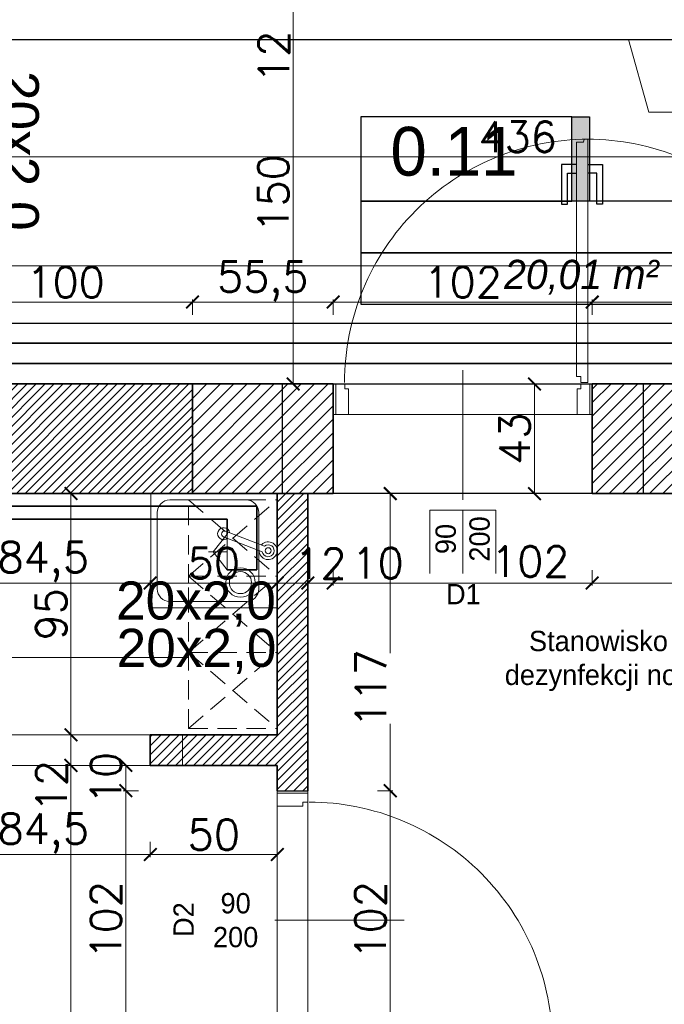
# Model space of a CAD drawing. Header units: millimetres. Extents: x -740 to 33545, y -26688 to 22494.
# Tile 140 of 256: x 10668 to 10922, y 10158 to 10546. Entities that reach past the tile are written whole.
import ezdxf
from ezdxf.lldxf.tags import DXFTag

# ---------------------------------------------------------------- set-up
doc = ezdxf.new("R2010")
doc.units = ezdxf.units.MM
doc.header["$MEASUREMENT"] = 0
doc.linetypes.add('DASHED', pattern=[19.05, 12.7, -6.35])
doc.layers.get('Defpoints').update_dxf_attribs({"color": 252})
for name, color, linetype, lineweight in [('_IS_EKO_Cyrkulacja', 6, 'Continuous', 30), ('_IS_EKO_opis', 7, 'Continuous', 18), ('_IS_EKO_W_Ciepła', 1, 'Continuous', 35), ('_IS_EKO_W_hydrantowa', 96, 'Continuous', 30), ('_IS_EKO_W_Urzadzenia', 7, 'Continuous', 15), ('_IS_EKO_woda_zimna', 5, 'Continuous', 35), ('A_istniejące ściany', 252, 'Continuous', 35), ('A_l.przerywana', 252, 'ICAD_ISO03W100', 9), ('A_opisy', 252, 'Continuous', 15), ('A_projektowane sciany', 252, 'Continuous', 35), ('A_wyposażenie', 252, 'Continuous', 9), ('l. przekrojowa', 252, 'Continuous', 30), ('l.wypełnien', 252, 'Continuous', 5), ('mebelki', 252, 'Continuous', 9), ('Nowe_820-G Rysunki Obrazki_Nr_pióra__23', 252, 'Continuous', 15), ('wymiarowanie', 252, 'Continuous', 9)]:
    doc.layers.add(name, color=color, linetype=linetype, lineweight=lineweight)
doc.layers.add('stolarka', color=252, linetype='Continuous')
doc.layers.add('tabelki opis', color=252, linetype='Continuous')
doc.styles.add('Arial', font='arial.ttf')
doc.styles.add('ROMANS', font='romans')
doc.styles.add('styl2', font='simplex.shx')
tags = doc.linetypes.add('ICAD_ISO03W100', pattern=[30, 12, -18]).pattern_tags.tags
tags[6:7] = [DXFTag(74, 4), DXFTag(75, 0), DXFTag(340, '0'), DXFTag(46, 1.0), DXFTag(50, 0.0), DXFTag(44, 0.0), DXFTag(45, 0.0)]
tags[4:5] = [DXFTag(74, 4), DXFTag(75, 0), DXFTag(340, '0'), DXFTag(46, 1.0), DXFTag(50, 0.0), DXFTag(44, 0.0), DXFTag(45, 0.0)]
doc.dimstyles.new('Skala 1-50', dxfattribs={"dimtxt": 12, "dimasz": 5, "dimexe": 1, "dimexo": 1, "dimgap": 1.5, "dimtad": 1, "dimdec": 1, "dimrnd": 0.5, "dimtxsty": 'styl2', "dimblk": 'ARCHTICK', "dimcen": 5, "dimadec": 0, "dimazin": 0, "dimtfac": 1, "dimtdec": 1, "dimtmove": 1, "dimatfit": 3, "dimldrblk": 'ARCHTICK', "dimfxl": 0, "dimlwd": -1, "dimlwe": -1, "dimarcsym": 0})

# ---------------------------------------------------------------- blocks, each defined once
blk = doc.blocks.new('_ArchTick')
at = {"color": 0, "linetype": 'ByBlock', "const_width": 0.15}
blk.add_lwpolyline([(-0.5, -0.5), (0.5, 0.5)], dxfattribs=at)
blk = doc.blocks.new('*D1206')
at = {"layer": 'Defpoints', "color": 0}
for p in [(10905.17, 10402.52), (10870.91, 10359.34), (10892.66, 10359.34)]:
    blk.add_point(p, dxfattribs=at)
at = {"layer": 'wymiarowanie', "color": 0}
for p, q in [((10875.91, 10402.52), (10869.91, 10402.52)), ((10870.91, 10402.52), (10870.91, 10359.34)), ((10875.91, 10359.34), (10869.91, 10359.34))]:
    blk.add_line(p, q, dxfattribs=at)
at = {"layer": 'wymiarowanie', "color": 0, "xscale": 5, "yscale": 5, "zscale": 5}
for p, rotation in [((10870.91, 10402.52), 90), ((10870.91, 10359.34), 270)]:
    blk.add_blockref('_ArchTick', p, dxfattribs=dict(at, rotation=rotation))
at = {"layer": 'wymiarowanie', "color": 0, "insert": (10863.11, 10380.93), "char_height": 12, "attachment_point": 5, "rotation": 90, "style": 'styl2'}
blk.add_mtext('43', dxfattribs=at)
blk = doc.blocks.new('*D1414')
at = {"layer": 'Defpoints', "color": 0}
for p in [(10635.35, 10252.84), (10719.66, 10252.34), (10719.66, 10217.24)]:
    blk.add_point(p, dxfattribs=at)
at = {"layer": 'wymiarowanie', "color": 0}
for p, q in [((10635.35, 10222.24), (10635.35, 10216.24)), ((10719.66, 10222.24), (10719.66, 10216.24)), ((10635.35, 10217.24), (10719.66, 10217.24))]:
    blk.add_line(p, q, dxfattribs=at)
at = {"layer": 'wymiarowanie', "color": 0, "xscale": 5, "yscale": 5, "zscale": 5, "rotation": 180}
blk.add_blockref('_ArchTick', (10635.35, 10217.24), dxfattribs=at)
at = {"layer": 'wymiarowanie', "color": 0, "xscale": 5, "yscale": 5, "zscale": 5}
blk.add_blockref('_ArchTick', (10719.66, 10217.24), dxfattribs=at)
at = {"layer": 'wymiarowanie', "color": 0, "insert": (10677.51, 10225.59), "char_height": 12, "attachment_point": 5, "style": 'styl2'}
blk.add_mtext('84,5', dxfattribs=at)
blk = doc.blocks.new('*D1415')
at = {"layer": 'Defpoints', "color": 0}
for p in [(10719.66, 10252.34), (10769.66, 10247.34), (10769.66, 10217.24)]:
    blk.add_point(p, dxfattribs=at)
at = {"layer": 'wymiarowanie', "color": 0}
for p, q in [((10719.66, 10222.24), (10719.66, 10216.24)), ((10769.66, 10222.24), (10769.66, 10216.24)), ((10719.66, 10217.24), (10769.66, 10217.24))]:
    blk.add_line(p, q, dxfattribs=at)
at = {"layer": 'wymiarowanie', "color": 0, "xscale": 5, "yscale": 5, "zscale": 5, "rotation": 180}
blk.add_blockref('_ArchTick', (10719.66, 10217.24), dxfattribs=at)
at = {"layer": 'wymiarowanie', "color": 0, "xscale": 5, "yscale": 5, "zscale": 5}
blk.add_blockref('_ArchTick', (10769.66, 10217.24), dxfattribs=at)
at = {"layer": 'wymiarowanie', "color": 0, "insert": (10744.66, 10225.04), "char_height": 12, "attachment_point": 5, "style": 'styl2'}
blk.add_mtext('50', dxfattribs=at)
blk = doc.blocks.new('*D1532')
at = {"layer": 'Defpoints', "color": 0}
for p in [(10775.93, 10552.52), (10791.66, 10552.52), (10791.66, 10402.52)]:
    blk.add_point(p, dxfattribs=at)
at = {"layer": 'wymiarowanie', "color": 0}
for p, q in [((10780.93, 10552.52), (10774.93, 10552.52)), ((10775.93, 10402.52), (10775.93, 10552.52)), ((10780.93, 10402.52), (10774.93, 10402.52))]:
    blk.add_line(p, q, dxfattribs=at)
at = {"layer": 'wymiarowanie', "color": 0, "xscale": 5, "yscale": 5, "zscale": 5}
for p, rotation in [((10775.93, 10552.52), 90), ((10775.93, 10402.52), 270)]:
    blk.add_blockref('_ArchTick', p, dxfattribs=dict(at, rotation=rotation))
at = {"layer": 'wymiarowanie', "color": 0, "insert": (10768.13, 10477.52), "char_height": 12, "attachment_point": 5, "rotation": 90, "style": 'styl2'}
blk.add_mtext('150', dxfattribs=at)
blk = doc.blocks.new('*D1533')
at = {"layer": 'Defpoints', "color": 0}
for p in [(10775.93, 10564.52), (10785.47, 10564.52), (10791.66, 10552.52)]:
    blk.add_point(p, dxfattribs=at)
at = {"layer": 'wymiarowanie', "color": 0}
for p, q in [((10780.93, 10564.52), (10774.93, 10564.52)), ((10775.93, 10552.52), (10775.93, 10564.52)), ((10780.93, 10552.52), (10774.93, 10552.52)), ((10775.93, 10552.52), (10775.93, 10522.06))]:
    blk.add_line(p, q, dxfattribs=at)
at = {"layer": 'wymiarowanie', "color": 0, "xscale": 5, "yscale": 5, "zscale": 5}
for p, rotation in [((10775.93, 10564.52), 90), ((10775.93, 10552.52), 270)]:
    blk.add_blockref('_ArchTick', p, dxfattribs=dict(at, rotation=rotation))
at = {"layer": 'wymiarowanie', "color": 0, "insert": (10768.28, 10531.32), "char_height": 12, "attachment_point": 5, "rotation": 90, "style": 'styl2'}
blk.add_mtext('12', dxfattribs=at)
blk = doc.blocks.new('*D2203')
at = {"layer": 'Defpoints', "color": 0}
for p in [(11082.39, 10472.82), (9748.23, 10470.55), (11082.39, 10449.07)]:
    blk.add_point(p, dxfattribs=at)
at = {"layer": 'wymiarowanie', "color": 0}
for p, q in [((9748.23, 10454.07), (9748.23, 10448.07)), ((11082.39, 10454.07), (11082.39, 10448.07)), ((9748.23, 10449.07), (10346.75, 10449.07)), ((11082.39, 10449.07), (10383.94, 10449.07))]:
    blk.add_line(p, q, dxfattribs=at)
at = {"layer": 'wymiarowanie', "color": 0, "xscale": 5, "yscale": 5, "zscale": 5, "rotation": 180}
blk.add_blockref('_ArchTick', (9748.23, 10449.07), dxfattribs=at)
at = {"layer": 'wymiarowanie', "color": 0, "xscale": 5, "yscale": 5, "zscale": 5}
blk.add_blockref('_ArchTick', (11082.39, 10449.07), dxfattribs=at)
at = {"layer": 'wymiarowanie', "color": 0, "insert": (10365.34, 10456.46), "char_height": 12, "attachment_point": 5, "style": 'styl2'}
blk.add_mtext('1334', dxfattribs=at)
blk = doc.blocks.new('*D2212')
at = {"layer": 'Defpoints', "color": 0}
for p in [(10698.59, 10359.34), (10688.43, 10264.34), (10698.59, 10264.34)]:
    blk.add_point(p, dxfattribs=at)
at = {"layer": 'wymiarowanie', "color": 0}
for p, q in [((10693.43, 10359.34), (10687.43, 10359.34)), ((10688.43, 10359.34), (10688.43, 10264.34)), ((10693.43, 10264.34), (10687.43, 10264.34))]:
    blk.add_line(p, q, dxfattribs=at)
at = {"layer": 'wymiarowanie', "color": 0, "xscale": 5, "yscale": 5, "zscale": 5}
for p, rotation in [((10688.43, 10359.34), 90), ((10688.43, 10264.34), 270)]:
    blk.add_blockref('_ArchTick', p, dxfattribs=dict(at, rotation=rotation))
at = {"layer": 'wymiarowanie', "color": 0, "insert": (10680.63, 10311.84), "char_height": 12, "attachment_point": 5, "rotation": 90, "style": 'styl2'}
blk.add_mtext('95', dxfattribs=at)
blk = doc.blocks.new('*D2213')
at = {"layer": 'Defpoints', "color": 0}
for p in [(10700.46, 10264.34), (10688.43, 10252.34), (10693.63, 10252.34)]:
    blk.add_point(p, dxfattribs=at)
at = {"layer": 'wymiarowanie', "color": 0}
for p, q in [((10693.43, 10264.34), (10687.43, 10264.34)), ((10688.43, 10264.34), (10688.43, 10252.34)), ((10692.63, 10252.34), (10687.43, 10252.34))]:
    blk.add_line(p, q, dxfattribs=at)
at = {"layer": 'wymiarowanie', "color": 0, "xscale": 5, "yscale": 5, "zscale": 5}
for p, rotation in [((10688.43, 10264.34), 90), ((10688.43, 10252.34), 270)]:
    blk.add_blockref('_ArchTick', p, dxfattribs=dict(at, rotation=rotation))
at = {"layer": 'wymiarowanie', "color": 0, "insert": (10680.78, 10244.13), "char_height": 12, "attachment_point": 5, "rotation": 90, "style": 'styl2'}
blk.add_mtext('12', dxfattribs=at)
blk = doc.blocks.new('*D2214')
at = {"layer": 'Defpoints', "color": 0}
for p in [(10693.63, 10252.34), (10688.43, 9919.76), (10711.03, 9919.76)]:
    blk.add_point(p, dxfattribs=at)
at = {"layer": 'wymiarowanie', "color": 0}
for p, q in [((10692.63, 10252.34), (10687.43, 10252.34)), ((10688.43, 10252.34), (10688.43, 10049.67)), ((10688.43, 9919.76), (10688.43, 10006.38)), ((10693.43, 9919.76), (10687.43, 9919.76))]:
    blk.add_line(p, q, dxfattribs=at)
at = {"layer": 'wymiarowanie', "color": 0, "xscale": 5, "yscale": 5, "zscale": 5}
for p, rotation in [((10688.43, 10252.34), 90), ((10688.43, 9919.76), 270)]:
    blk.add_blockref('_ArchTick', p, dxfattribs=dict(at, rotation=rotation))
at = {"layer": 'wymiarowanie', "color": 0, "insert": (10680.08, 10028.03), "char_height": 12, "attachment_point": 5, "rotation": 90, "style": 'styl2'}
blk.add_mtext('332,5', dxfattribs=at)
blk = doc.blocks.new('*D2590')
at = {"layer": 'Defpoints', "color": 0}
for p in [(10646.19, 10535.46), (11082.39, 10529.52), (11082.39, 10492)]:
    blk.add_point(p, dxfattribs=at)
at = {"layer": 'wymiarowanie', "color": 0}
for p, q in [((10646.19, 10497), (10646.19, 10491)), ((11082.39, 10497), (11082.39, 10491)), ((10646.19, 10492), (11082.39, 10492))]:
    blk.add_line(p, q, dxfattribs=at)
at = {"layer": 'wymiarowanie', "color": 0, "xscale": 5, "yscale": 5, "zscale": 5, "rotation": 180}
blk.add_blockref('_ArchTick', (10646.19, 10492), dxfattribs=at)
at = {"layer": 'wymiarowanie', "color": 0, "xscale": 5, "yscale": 5, "zscale": 5}
blk.add_blockref('_ArchTick', (11082.39, 10492), dxfattribs=at)
at = {"layer": 'wymiarowanie', "color": 0, "insert": (10864.29, 10499.8), "char_height": 12, "attachment_point": 5, "style": 'styl2'}
blk.add_mtext('436', dxfattribs=at)
blk = doc.blocks.new('*D2615')
at = {"layer": 'Defpoints', "color": 0}
for p in [(10736.26, 10434.77), (10636.35, 10402.52), (10736.26, 10402.52)]:
    blk.add_point(p, dxfattribs=at)
at = {"layer": 'wymiarowanie', "color": 0}
for p, q in [((10636.35, 10429.77), (10636.35, 10435.77)), ((10636.35, 10434.77), (10736.26, 10434.77)), ((10736.26, 10429.77), (10736.26, 10435.77))]:
    blk.add_line(p, q, dxfattribs=at)
at = {"layer": 'wymiarowanie', "color": 0, "xscale": 5, "yscale": 5, "zscale": 5, "rotation": 180}
blk.add_blockref('_ArchTick', (10636.35, 10434.77), dxfattribs=at)
at = {"layer": 'wymiarowanie', "color": 0, "xscale": 5, "yscale": 5, "zscale": 5}
blk.add_blockref('_ArchTick', (10736.26, 10434.77), dxfattribs=at)
at = {"layer": 'wymiarowanie', "color": 0, "insert": (10686.31, 10442.57), "char_height": 12, "attachment_point": 5, "style": 'styl2'}
blk.add_mtext('100', dxfattribs=at)
blk = doc.blocks.new('*D2616')
at = {"layer": 'Defpoints', "color": 0}
for p in [(10791.66, 10434.77), (10736.26, 10402.52), (10791.66, 10402.52)]:
    blk.add_point(p, dxfattribs=at)
at = {"layer": 'wymiarowanie', "color": 0}
for p, q in [((10736.26, 10429.77), (10736.26, 10435.77)), ((10736.26, 10434.77), (10791.66, 10434.77)), ((10791.66, 10429.77), (10791.66, 10435.77))]:
    blk.add_line(p, q, dxfattribs=at)
at = {"layer": 'wymiarowanie', "color": 0, "xscale": 5, "yscale": 5, "zscale": 5, "rotation": 180}
blk.add_blockref('_ArchTick', (10736.26, 10434.77), dxfattribs=at)
at = {"layer": 'wymiarowanie', "color": 0, "xscale": 5, "yscale": 5, "zscale": 5}
blk.add_blockref('_ArchTick', (10791.66, 10434.77), dxfattribs=at)
at = {"layer": 'wymiarowanie', "color": 0, "insert": (10763.96, 10442.96), "char_height": 12, "attachment_point": 5, "style": 'styl2'}
blk.add_mtext('55,5', dxfattribs=at)
blk = doc.blocks.new('*D2617')
at = {"layer": 'Defpoints', "color": 0}
for p in [(10893.66, 10434.77), (10791.66, 10402.52), (10893.66, 10402.52)]:
    blk.add_point(p, dxfattribs=at)
at = {"layer": 'wymiarowanie', "color": 0}
for p, q in [((10791.66, 10429.77), (10791.66, 10435.77)), ((10791.66, 10434.77), (10893.66, 10434.77)), ((10893.66, 10429.77), (10893.66, 10435.77))]:
    blk.add_line(p, q, dxfattribs=at)
at = {"layer": 'wymiarowanie', "color": 0, "xscale": 5, "yscale": 5, "zscale": 5, "rotation": 180}
blk.add_blockref('_ArchTick', (10791.66, 10434.77), dxfattribs=at)
at = {"layer": 'wymiarowanie', "color": 0, "xscale": 5, "yscale": 5, "zscale": 5}
blk.add_blockref('_ArchTick', (10893.66, 10434.77), dxfattribs=at)
at = {"layer": 'wymiarowanie', "color": 0, "insert": (10842.66, 10442.57), "char_height": 12, "attachment_point": 5, "style": 'styl2'}
blk.add_mtext('102', dxfattribs=at)
blk = doc.blocks.new('*D2618')
at = {"layer": 'Defpoints', "color": 0}
for p in [(11082.39, 10434.77), (11082.39, 10425.57), (10893.66, 10402.52)]:
    blk.add_point(p, dxfattribs=at)
at = {"layer": 'wymiarowanie', "color": 0}
for p, q in [((10893.66, 10429.77), (10893.66, 10435.77)), ((10893.66, 10434.77), (11082.39, 10434.77)), ((11082.39, 10429.77), (11082.39, 10435.77))]:
    blk.add_line(p, q, dxfattribs=at)
at = {"layer": 'wymiarowanie', "color": 0, "xscale": 5, "yscale": 5, "zscale": 5, "rotation": 180}
blk.add_blockref('_ArchTick', (10893.66, 10434.77), dxfattribs=at)
at = {"layer": 'wymiarowanie', "color": 0, "xscale": 5, "yscale": 5, "zscale": 5}
blk.add_blockref('_ArchTick', (11082.39, 10434.77), dxfattribs=at)
at = {"layer": 'wymiarowanie', "color": 0, "insert": (10988.02, 10443.11), "char_height": 12, "attachment_point": 5, "style": 'styl2'}
blk.add_mtext('188,5', dxfattribs=at)
blk = doc.blocks.new('*D2635')
at = {"layer": 'Defpoints', "color": 0}
for p in [(10635.35, 10355.84), (10719.66, 10324.14), (10719.66, 10264.34)]:
    blk.add_point(p, dxfattribs=at)
at = {"layer": 'wymiarowanie', "color": 0}
for p, q in [((10635.35, 10329.14), (10635.35, 10323.14)), ((10635.35, 10324.14), (10719.66, 10324.14)), ((10719.66, 10319.14), (10719.66, 10325.14))]:
    blk.add_line(p, q, dxfattribs=at)
at = {"layer": 'wymiarowanie', "color": 0, "xscale": 5, "yscale": 5, "zscale": 5, "rotation": 180}
blk.add_blockref('_ArchTick', (10635.35, 10324.14), dxfattribs=at)
at = {"layer": 'wymiarowanie', "color": 0, "xscale": 5, "yscale": 5, "zscale": 5}
blk.add_blockref('_ArchTick', (10719.66, 10324.14), dxfattribs=at)
at = {"layer": 'wymiarowanie', "color": 0, "insert": (10677.51, 10332.49), "char_height": 12, "attachment_point": 5, "style": 'styl2'}
blk.add_mtext('84,5', dxfattribs=at)
blk = doc.blocks.new('*D2636')
at = {"layer": 'Defpoints', "color": 0}
for p in [(10769.66, 10324.14), (10719.66, 10264.34), (10769.66, 10264.34)]:
    blk.add_point(p, dxfattribs=at)
at = {"layer": 'wymiarowanie', "color": 0}
for p, q in [((10719.66, 10319.14), (10719.66, 10325.14)), ((10719.66, 10324.14), (10769.66, 10324.14)), ((10769.66, 10319.14), (10769.66, 10325.14))]:
    blk.add_line(p, q, dxfattribs=at)
at = {"layer": 'wymiarowanie', "color": 0, "xscale": 5, "yscale": 5, "zscale": 5, "rotation": 180}
blk.add_blockref('_ArchTick', (10719.66, 10324.14), dxfattribs=at)
at = {"layer": 'wymiarowanie', "color": 0, "xscale": 5, "yscale": 5, "zscale": 5}
blk.add_blockref('_ArchTick', (10769.66, 10324.14), dxfattribs=at)
at = {"layer": 'wymiarowanie', "color": 0, "insert": (10744.66, 10331.94), "char_height": 12, "attachment_point": 5, "style": 'styl2'}
blk.add_mtext('50', dxfattribs=at)
blk = doc.blocks.new('*D2637')
at = {"layer": 'Defpoints', "color": 0}
for p in [(10781.66, 10324.14), (10781.66, 10292.42), (10769.66, 10264.34)]:
    blk.add_point(p, dxfattribs=at)
at = {"layer": 'wymiarowanie', "color": 0}
for p, q in [((10769.66, 10319.14), (10769.66, 10325.14)), ((10769.66, 10324.14), (10781.66, 10324.14)), ((10781.66, 10319.14), (10781.66, 10325.14))]:
    blk.add_line(p, q, dxfattribs=at)
at = {"layer": 'wymiarowanie', "color": 0, "xscale": 5, "yscale": 5, "zscale": 5, "rotation": 180}
blk.add_blockref('_ArchTick', (10769.66, 10324.14), dxfattribs=at)
at = {"layer": 'wymiarowanie', "color": 0, "xscale": 5, "yscale": 5, "zscale": 5}
blk.add_blockref('_ArchTick', (10781.66, 10324.14), dxfattribs=at)
at = {"layer": 'wymiarowanie', "color": 0, "insert": (10786.66, 10331.79), "char_height": 12, "attachment_point": 5, "style": 'styl2'}
blk.add_mtext('12', dxfattribs=at)
blk = doc.blocks.new('*D2638')
at = {"layer": 'Defpoints', "color": 0}
for p in [(10791.66, 10359.34), (10791.66, 10324.14), (10781.66, 10292.42)]:
    blk.add_point(p, dxfattribs=at)
at = {"layer": 'wymiarowanie', "color": 0}
for p, q in [((10791.66, 10329.14), (10791.66, 10323.14)), ((10781.66, 10319.14), (10781.66, 10325.14)), ((10781.66, 10324.14), (10791.66, 10324.14)), ((10791.66, 10324.14), (10818.45, 10324.14))]:
    blk.add_line(p, q, dxfattribs=at)
at = {"layer": 'wymiarowanie', "color": 0, "xscale": 5, "yscale": 5, "zscale": 5, "rotation": 180}
blk.add_blockref('_ArchTick', (10781.66, 10324.14), dxfattribs=at)
at = {"layer": 'wymiarowanie', "color": 0, "xscale": 5, "yscale": 5, "zscale": 5}
blk.add_blockref('_ArchTick', (10791.66, 10324.14), dxfattribs=at)
at = {"layer": 'wymiarowanie', "color": 0, "insert": (10809.16, 10331.94), "char_height": 12, "attachment_point": 5, "style": 'styl2'}
blk.add_mtext('10', dxfattribs=at)
blk = doc.blocks.new('*D2639')
at = {"layer": 'Defpoints', "color": 0}
for p in [(10791.66, 10359.34), (10893.66, 10359.34), (10893.66, 10324.14)]:
    blk.add_point(p, dxfattribs=at)
at = {"layer": 'wymiarowanie', "color": 0}
for p, q in [((10791.66, 10329.14), (10791.66, 10323.14)), ((10893.66, 10329.14), (10893.66, 10323.14)), ((10791.66, 10324.14), (10893.66, 10324.14))]:
    blk.add_line(p, q, dxfattribs=at)
at = {"layer": 'wymiarowanie', "color": 0, "xscale": 5, "yscale": 5, "zscale": 5, "rotation": 180}
blk.add_blockref('_ArchTick', (10791.66, 10324.14), dxfattribs=at)
at = {"layer": 'wymiarowanie', "color": 0, "xscale": 5, "yscale": 5, "zscale": 5}
blk.add_blockref('_ArchTick', (10893.66, 10324.14), dxfattribs=at)
at = {"layer": 'wymiarowanie', "color": 0, "insert": (10869.26, 10332.62), "char_height": 12, "attachment_point": 5, "style": 'styl2'}
blk.add_mtext('102', dxfattribs=at)
blk = doc.blocks.new('*D2640')
at = {"layer": 'Defpoints', "color": 0}
for p in [(10893.66, 10359.34), (11174.51, 10359.34), (11174.51, 10324.14)]:
    blk.add_point(p, dxfattribs=at)
at = {"layer": 'wymiarowanie', "color": 0}
for p, q in [((10893.66, 10329.14), (10893.66, 10323.14)), ((11174.51, 10329.14), (11174.51, 10323.14)), ((10893.66, 10324.14), (11174.51, 10324.14))]:
    blk.add_line(p, q, dxfattribs=at)
at = {"layer": 'wymiarowanie', "color": 0, "xscale": 5, "yscale": 5, "zscale": 5, "rotation": 180}
blk.add_blockref('_ArchTick', (10893.66, 10324.14), dxfattribs=at)
at = {"layer": 'wymiarowanie', "color": 0, "xscale": 5, "yscale": 5, "zscale": 5}
blk.add_blockref('_ArchTick', (11174.51, 10324.14), dxfattribs=at)
at = {"layer": 'wymiarowanie', "color": 0, "insert": (11034.09, 10331.94), "char_height": 12, "attachment_point": 5, "style": 'styl2'}
blk.add_mtext('281', dxfattribs=at)
blk = doc.blocks.new('*D2770')
at = {"layer": 'Defpoints', "color": 0}
for p in [(10769.66, 10252.34), (10710.01, 10242.34), (10769.66, 10242.34)]:
    blk.add_point(p, dxfattribs=at)
at = {"layer": 'wymiarowanie', "color": 0}
for p, q in [((10715.01, 10252.34), (10709.01, 10252.34)), ((10710.01, 10252.34), (10710.01, 10242.34)), ((10715.01, 10242.34), (10709.01, 10242.34))]:
    blk.add_line(p, q, dxfattribs=at)
at = {"layer": 'wymiarowanie', "color": 0, "xscale": 5, "yscale": 5, "zscale": 5}
for p, rotation in [((10710.01, 10252.34), 90), ((10710.01, 10242.34), 270)]:
    blk.add_blockref('_ArchTick', p, dxfattribs=dict(at, rotation=rotation))
at = {"layer": 'wymiarowanie', "color": 0, "insert": (10702.21, 10247.34), "char_height": 12, "attachment_point": 5, "rotation": 90, "style": 'styl2'}
blk.add_mtext('10', dxfattribs=at)
blk = doc.blocks.new('*D2771')
at = {"layer": 'Defpoints', "color": 0}
for p in [(10769.66, 10242.34), (10710.01, 10140.34), (10769.66, 10140.34)]:
    blk.add_point(p, dxfattribs=at)
at = {"layer": 'wymiarowanie', "color": 0}
for p, q in [((10715.01, 10242.34), (10709.01, 10242.34)), ((10710.01, 10242.34), (10710.01, 10140.34)), ((10715.01, 10140.34), (10709.01, 10140.34))]:
    blk.add_line(p, q, dxfattribs=at)
at = {"layer": 'wymiarowanie', "color": 0, "xscale": 5, "yscale": 5, "zscale": 5}
for p, rotation in [((10710.01, 10242.34), 90), ((10710.01, 10140.34), 270)]:
    blk.add_blockref('_ArchTick', p, dxfattribs=dict(at, rotation=rotation))
at = {"layer": 'wymiarowanie', "color": 0, "insert": (10702.21, 10191.34), "char_height": 12, "attachment_point": 5, "rotation": 90, "style": 'styl2'}
blk.add_mtext('102', dxfattribs=at)
blk = doc.blocks.new('*D2776')
at = {"layer": 'Defpoints', "color": 0}
for p in [(10756.11, 10242.34), (10814.13, 10242.34), (10756.11, 10140.34)]:
    blk.add_point(p, dxfattribs=at)
at = {"layer": 'wymiarowanie', "color": 0}
for p, q in [((10809.13, 10242.34), (10815.13, 10242.34)), ((10814.13, 10140.34), (10814.13, 10242.34)), ((10809.13, 10140.34), (10815.13, 10140.34))]:
    blk.add_line(p, q, dxfattribs=at)
at = {"layer": 'wymiarowanie', "color": 0, "xscale": 5, "yscale": 5, "zscale": 5}
for p, rotation in [((10814.13, 10242.34), 90), ((10814.13, 10140.34), 270)]:
    blk.add_blockref('_ArchTick', p, dxfattribs=dict(at, rotation=rotation))
at = {"layer": 'wymiarowanie', "color": 0, "insert": (10806.33, 10191.34), "char_height": 12, "attachment_point": 5, "rotation": 90, "style": 'styl2'}
blk.add_mtext('102', dxfattribs=at)
blk = doc.blocks.new('*D2777')
at = {"layer": 'Defpoints', "color": 0}
for p in [(10771.11, 10359.34), (10814.13, 10359.34), (10756.11, 10242.34)]:
    blk.add_point(p, dxfattribs=at)
at = {"layer": 'wymiarowanie', "color": 0}
for p, q in [((10809.13, 10359.34), (10815.13, 10359.34)), ((10814.13, 10359.34), (10814.13, 10296.56)), ((10814.13, 10242.34), (10814.13, 10268.63)), ((10809.13, 10242.34), (10815.13, 10242.34))]:
    blk.add_line(p, q, dxfattribs=at)
at = {"layer": 'wymiarowanie', "color": 0, "xscale": 5, "yscale": 5, "zscale": 5}
for p, rotation in [((10814.13, 10359.34), 90), ((10814.13, 10242.34), 270)]:
    blk.add_blockref('_ArchTick', p, dxfattribs=dict(at, rotation=rotation))
at = {"layer": 'wymiarowanie', "color": 0, "insert": (10806.48, 10282.6), "char_height": 12, "attachment_point": 5, "rotation": 90, "style": 'styl2'}
blk.add_mtext('117', dxfattribs=at)

msp = doc.modelspace()

# ---------------------------------------------------------------- hatches: boundary and pattern name
at = {"layer": 'l.wypełnien'}
h = msp.add_hatch(dxfattribs=at)
h.set_pattern_fill('ANSI31', color=256, scale=30, style=0)
h.paths.add_polyline_path([(10913.66, 10402.52), (10997.39, 10402.52), (11117.42, 10402.52), (11176.61, 10402.52), (11176.61, 10401.46), (11164.43, 10401.46), (11164.43, 10399.14), (11180.1, 10399.14), (11180.1, 10402.52), (11291.35, 10402.52), (11291.35, 10359.34), (11212.91, 10359.34), (11212.91, 10281.34), (11174.51, 10281.34), (11174.51, 10359.34), (11117.42, 10359.34), (10913.66, 10359.34)])
h.paths.add_polyline_path([(11186.51, 10326.34), (11186.51, 10347.34), (11200.91, 10347.34), (11200.91, 10326.34)], flags=16)
h.paths.add_polyline_path([(11186.51, 10326.34), (11186.51, 10347.34), (11200.91, 10347.34), (11200.91, 10326.34)], flags=0)
h.paths.add_polyline_path([(11186.51, 10293.34), (11186.51, 10314.34), (11200.91, 10314.34), (11200.91, 10293.34)], flags=16)
h.paths.add_polyline_path([(11186.51, 10293.34), (11186.51, 10314.34), (11200.91, 10314.34), (11200.91, 10293.34)], flags=0)
h.paths.add_polyline_path([(11234.13, 9739.58), (11234.13, 9782.76), (11199.91, 9782.76), (11199.91, 9812.76), (11174.51, 9812.76), (11174.51, 9782.76), (11128.02, 9782.76), (11128.02, 9739.58)])
h.paths.add_polyline_path([(10477.77, 9782.76), (10504.8, 9782.76), (10504.8, 9762.76), (10529.35, 9762.99), (10529.35, 9782.76), (10587.7, 9782.76), (10587.7, 9739.58), (10477.77, 9739.58)])
h.paths.add_polyline_path([(10783.28, 9739.58), (10783.28, 9782.76), (10737.7, 9782.76), (10737.7, 9739.58)])
h.paths.add_polyline_path([(10978.02, 9739.58), (10978.02, 9782.76), (10933.28, 9782.76), (10933.28, 9739.58)])
h.paths.add_polyline_path([(10769.66, 10359.34), (10771.66, 10359.34), (10771.66, 10402.52), (10736.26, 10402.52), (10736.26, 10359.34)])
h.paths.add_polyline_path([(10457.77, 9739.58), (10457.77, 9782.76), (10477.77, 9782.76), (10477.77, 9739.58), (10470.93, 9739.58)])
h.paths.add_polyline_path([(10771.66, 10359.34), (10771.66, 10402.52), (10791.66, 10402.52), (10791.66, 10359.34)])
h.paths.add_polyline_path([(10913.66, 10359.34), (10913.66, 10402.52), (10893.66, 10402.52), (10893.66, 10359.34)])
h.paths.add_polyline_path([(10504.8, 9762.76), (10504.8, 9782.76), (10529.35, 9782.76), (10529.35, 9762.99)])
h = msp.add_hatch(dxfattribs=at)
h.set_pattern_fill('ANSI31', color=256, scale=20, style=0)
h.paths.add_polyline_path([(10636.35, 10359.34), (10736.26, 10359.34), (10736.26, 10402.52), (10636.35, 10402.52)])
h = msp.add_hatch(dxfattribs=at)
h.set_pattern_fill('ANSI31', color=256, scale=20, style=0)
h.paths.add_polyline_path([(10529.35, 9907.76), (10529.35, 9919.76), (10649.35, 9919.76), (10729.35, 9919.76), (10769.66, 9919.76), (10769.66, 10140.34), (10781.66, 10140.34), (10781.66, 9907.76)])
h.paths.add_polyline_path([(10719.66, 10264.34), (10719.66, 10252.34), (10769.66, 10252.34), (10769.66, 10242.34), (10781.66, 10242.34), (10781.66, 10359.34), (10769.66, 10359.34), (10769.66, 10264.34)])
at = {"layer": 'tabelki opis'}
msp.add_hatch(color=256, dxfattribs=at).paths.add_polyline_path([(10892.61, 10474.43), (10892.61, 10507.69), (10885.65, 10507.69), (10885.65, 10474.43)])

# ---------------------------------------------------------------- linework, layer by layer
at = {"layer": '_IS_EKO_Cyrkulacja'}
msp.add_line((10230.19, 10426.5), (11369.42, 10426.5), dxfattribs=at)
at = {"layer": '_IS_EKO_opis'}
for q in [(10907.95, 10538.08, -8), (11015.31, 10509.54, -7.98)]:
    msp.add_line((10915.91, 10509.54, -7.98), q, dxfattribs=at)
at = {"layer": '_IS_EKO_W_Ciepła', "linetype": 'ByBlock'}
for p, q in [((10556.95, 10418.52), (11377.42, 10418.52)), ((10749.92, 10349.34), (10556.95, 10349.34)), ((10749.92, 10349.34), (10749.92, 10343.37))]:
    msp.add_line(p, q, dxfattribs=at)
at = {"layer": '_IS_EKO_W_hydrantowa'}
msp.add_line((9855.77, 10538.08, -8), (11102.83, 10538.08, -8), dxfattribs=at)
at = {"layer": '_IS_EKO_W_Urzadzenia'}
for p, q in [((10749.92, 10343.37), (10744.38, 10336.37)), ((10749.92, 10343.37), (10749.92, 10329.37)), ((10749.9, 10336.37), (10742.52, 10336.37)), ((10744.38, 10336.37), (10749.92, 10329.37))]:
    msp.add_line(p, q, dxfattribs=at)
at = {"layer": '_IS_EKO_woda_zimna'}
for p, q in [((11385.42, 10410.52), (10548.95, 10410.52)), ((10761.66, 10354.34), (10548.95, 10354.34)), ((10761.66, 10354.34), (10761.66, 10329.37))]:
    msp.add_line(p, q, dxfattribs=at)
at = {"layer": '_IS_EKO_woda_zimna', "linetype": 'ByBlock'}
msp.add_line((10749.92, 10329.37), (10761.66, 10329.37), dxfattribs=at)
at = {"layer": 'A_istniejące ściany'}
for p, q in [((10791.66, 10359.34), (10791.66, 10402.52)), ((10893.66, 10359.34), (10893.66, 10402.52))]:
    msp.add_line(p, q, dxfattribs=at)
for points in [[(10736.26, 10402.52), (10736.26, 10359.34)], [(10791.66, 10402.52), (10736.26, 10402.52)], [(10997.39, 10402.52), (10893.66, 10402.52)], [(10736.26, 10359.34), (10791.66, 10359.34)], [(10893.66, 10359.34), (11117.42, 10359.34)]]:
    msp.add_lwpolyline(points, dxfattribs=at)
at = {"layer": 'A_istniejące ściany', "ltscale": 0.3}
for points in [[(10791.66, 10371.34), (10791.66, 10359.34)], [(10893.66, 10359.34), (10893.66, 10371.34)]]:
    msp.add_lwpolyline(points, dxfattribs=at)
at = {"layer": 'A_l.przerywana', "ltscale": 0.3}
msp.add_lwpolyline([(10893.66, 10402.52), (10893.66, 10390.52), (10791.66, 10390.52), (10791.66, 10402.52)], dxfattribs=at)
for points in [[(10635.35, 10264.34), (10732.35, 10264.34), (10732.35, 10252.34), (10635.35, 10252.34)], [(10781.66, 10140.34), (10769.66, 10140.34), (10769.66, 10242.34), (10781.66, 10242.34)]]:
    msp.add_lwpolyline(points, close=True, dxfattribs=at)
at = {"layer": 'A_opisy'}
for p, q in [((10842.66, 10352.88), (10842.66, 10407.88)), ((10819.66, 10191.34), (10764.66, 10191.34))]:
    msp.add_line(p, q, dxfattribs=at)
at = {"layer": 'A_opisy', "ltscale": 0.3}
for points in [[(10738.66, 10204.34), (10764.66, 10204.34), (10764.66, 10191.34), (10738.66, 10191.34)], [(10738.66, 10191.34), (10764.66, 10191.34), (10764.66, 10178.34), (10738.66, 10178.34)]]:
    msp.add_lwpolyline(points, close=True, dxfattribs=at)
at = {"layer": 'A_projektowane sciany'}
for p, q in [((10769.66, 10264.34), (10769.66, 10359.34)), ((10781.66, 10242.34), (10781.66, 10359.34)), ((10769.66, 10264.34), (10719.66, 10264.34)), ((10719.66, 10264.34), (10719.66, 10252.34)), ((10719.66, 10252.34), (10769.66, 10252.34)), ((10769.66, 10242.34), (10769.66, 10252.34))]:
    msp.add_line(p, q, dxfattribs=at)
msp.add_lwpolyline([(10643.65, 10402.52), (10736.26, 10402.52), (10736.26, 10359.34), (10636.35, 10359.34), (10636.35, 10402.52), (10643.65, 10402.52)], dxfattribs=at)
at = {"layer": 'A_wyposażenie', "linetype": 'DASHED', "ltscale": 0.6}
for p, q in [((10734.66, 10356.84), (10769.66, 10326.84)), ((10734.66, 10326.84), (10769.66, 10356.84)), ((10734.66, 10356.84), (10769.66, 10356.84)), ((10734.66, 10266.84), (10734.66, 10356.84)), ((10734.66, 10266.84), (10734.66, 10356.84)), ((10769.66, 10266.84), (10769.66, 10356.84)), ((10769.66, 10266.84), (10769.66, 10356.84)), ((10734.66, 10296.84), (10769.66, 10326.84)), ((10734.66, 10326.84), (10769.66, 10296.84)), ((10734.66, 10326.84), (10769.66, 10326.84)), ((10734.66, 10296.84), (10769.66, 10326.84)), ((10734.66, 10326.84), (10769.66, 10296.84)), ((10734.66, 10296.84), (10769.66, 10296.84)), ((10734.66, 10266.84), (10769.66, 10296.84)), ((10734.66, 10296.84), (10769.66, 10266.84)), ((10734.66, 10296.84), (10769.66, 10296.84)), ((10734.66, 10266.84), (10769.66, 10296.84)), ((10734.66, 10296.84), (10769.66, 10266.84)), ((10734.66, 10266.84), (10769.66, 10266.84)), ((10734.66, 10266.84), (10769.66, 10266.84))]:
    msp.add_line(p, q, dxfattribs=at)
at = {"layer": 'l. przekrojowa'}
msp.add_line((10769.66, 10242.34), (10781.66, 10242.34), dxfattribs=at)
at = {"layer": 'mebelki'}
for p, q in [((10757.37, 10356.84), (10727.37, 10356.84)), ((10722.37, 10351.84), (10722.37, 10321.84)), ((10762.37, 10321.84), (10762.37, 10351.84)), ((10764.59, 10338.67), (10749.3, 10344.54)), ((10748.46, 10342.35), (10763.75, 10336.47)), ((10757.37, 10316.84), (10727.37, 10316.84))]:
    msp.add_line(p, q, dxfattribs=at)
msp.add_lwpolyline([(10769.66, 10314.34), (10769.66, 10359.34), (10719.87, 10359.34), (10719.87, 10314.34)], close=True, dxfattribs=at)
msp.add_lwpolyline([(10779.68, 10236.29), (10779.68, 10237.81), (10781.66, 10237.81), (10781.66, 10241.34), (10769.66, 10241.34), (10769.66, 10236.29), (10779.68, 10236.29)], dxfattribs=at)
for centre, radius in [((10766.07, 10336.84), 1.18), ((10755.16, 10324.32), 5.8), ((10755.16, 10324.32), 4.36)]:
    msp.add_circle(centre, radius, dxfattribs=at)
for centre, radius, start, end in [((10727.37, 10351.84), 5, 90, 180), ((10757.37, 10351.84), 5, 0, 90), ((10748.55, 10343.57), 2.37, 8.7587, 309.2298), ((10748.88, 10343.44), 1.18, 68.9942, 248.9942), ((10766.07, 10336.84), 3.51, 176.3273, 137.0928), ((10766.07, 10336.84), 2.35, 189.3373, 128.7496), ((10727.37, 10321.84), 5, 180, 270), ((10757.37, 10321.84), 5, 270, 0)]:
    msp.add_arc(centre, radius, start, end, dxfattribs=at)
at = {"layer": 'Nowe_820-G Rysunki Obrazki_Nr_pióra__23', "linetype": 'Continuous', "lineweight": 15}
for points in [[(10736.26, 10402.52), (10731.18, 10402.52)], [(10734.66, 10314.34), (10734.66, 10322.34)], [(10769.66, 10314.34), (10769.66, 10322.34)]]:
    msp.add_lwpolyline(points, dxfattribs=at)
at = {"layer": 'stolarka', "lineweight": 9}
for points in [[(10889.12, 10403.1), (10891.91, 10403.1), (10891.91, 10498.87), (10890.41, 10498.85), (10890.23, 10497.71), (10887.38, 10497.71), (10887.38, 10405.4), (10889.12, 10405.4), (10889.12, 10403.1)], [(10797.71, 10400.55), (10796.19, 10400.55), (10796.19, 10402.52), (10792.66, 10402.52), (10792.66, 10390.52), (10797.71, 10390.52), (10797.71, 10400.55)], [(10887.66, 10400.55), (10889.17, 10400.55), (10889.17, 10402.52), (10892.71, 10402.52), (10892.71, 10390.52), (10887.66, 10390.52), (10887.66, 10400.55)]]:
    msp.add_lwpolyline(points, dxfattribs=at)
at = {"layer": 'stolarka'}
for points in [[(10887.38, 10488.95), (10881.58, 10488.95), (10881.58, 10473.29), (10883.9, 10473.29), (10883.9, 10485.47), (10887.38, 10485.47)], [(10891.91, 10488.95), (10897.71, 10488.95), (10897.71, 10473.29), (10895.39, 10473.29), (10895.39, 10485.47), (10891.91, 10485.47)]]:
    msp.add_lwpolyline(points, dxfattribs=at)
at = {"layer": 'stolarka', "linetype": 'ICAD_ISO03W100', "lineweight": 13, "ltscale": 0.3}
for centre, start, end in [((10891.91, 10403.1), 89.9469, 179.9997), ((10891.91, 10403.1), 0.0003, 90.0531), ((10782.23, 10142.09), 359.9469, 89.9997)]:
    msp.add_arc(centre, 95.77, start, end, dxfattribs=at)
at = {"layer": 'tabelki opis'}
for points in [[(10885.65, 10507.69), (10802.49, 10507.69), (10802.49, 10474.43), (10885.65, 10474.43), (10885.65, 10507.69)], [(10802.49, 10454.15), (10967.23, 10454.15), (10967.23, 10474.43), (10802.49, 10474.43), (10802.49, 10454.15)], [(10802.49, 10433.88), (10967.23, 10433.88), (10967.23, 10454.15), (10802.49, 10454.15), (10802.49, 10433.88)]]:
    msp.add_lwpolyline(points, dxfattribs=at)
msp.add_lwpolyline([(10892.61, 10474.43), (10885.65, 10474.43), (10885.65, 10507.69), (10892.61, 10507.69)], close=True, dxfattribs=at)
at = {"layer": 'wymiarowanie'}
msp.add_line((10734.66, 10294.75), (10621.25, 10294.75), dxfattribs=at)

# ---------------------------------------------------------------- texts
at = {"layer": '_IS_EKO_opis', "color": 6, "insert": (10675.79, 10525.78), "char_height": 15, "width": 58.847, "attachment_point": 1, "rotation": 270, "style": 'Arial'}
msp.add_mtext('20x2,0', dxfattribs=at)
at = {"layer": '_IS_EKO_opis', "color": 1, "insert": (10706.17, 10324.74), "char_height": 15, "width": 58.847, "attachment_point": 1, "style": 'Arial'}
msp.add_mtext('20x2,0', dxfattribs=at)
at = {"layer": '_IS_EKO_opis', "color": 5, "insert": (10706.39, 10306.11), "char_height": 15, "width": 58.847, "attachment_point": 1, "style": 'Arial'}
msp.add_mtext('20x2,0', dxfattribs=at)
at = {"layer": 'tabelki opis', "attachment_point": 1}
for s, insert, char_height, width in [('{\\fCentury Gothic|b0|i0|c238|p34;0.11}', (10814.22, 10503.74), 19.2, 56.7), ('{\\fCentury Gothic|b0|i1|c238|p34;20,01 m²}', (10858.96, 10451.39), 11.52, 68.7387)]:
    msp.add_mtext(s, dxfattribs=dict(at, insert=insert, char_height=char_height, width=width))
at = {"layer": 'wymiarowanie', "linetype": 'Continuous', "insert": (10959.7, 10328.65), "char_height": 14, "width": 327.6277, "attachment_point": 3, "style": 'ROMANS'}
msp.add_mtext('\\pi115.27209;{\\Fsimplex8;\\T0.75000;}\\P{\\fCentury Gothic|b0|i0|c238|p0;\\H0.57143x;Stanowisko mycia i }\\P{\\fCentury Gothic|b0|i0|c238|p0;\\H0.57143x;dezynfekcji nocników}', dxfattribs=at)
at = {"layer": 'wymiarowanie', "insert": (5416.61, 10228.95), "char_height": 12, "width": 621.5287, "attachment_point": 1}
msp.add_mtext('\\pi452.88074;{\\fCentury Gothic|b0|i0|c238|p34;Parapety zewnętrzne}\\P\\pi223.76474;{\\fCentury Gothic|b0|i0|c238|p34; z blachy stalowej powlekanej w kolorze RAL 7016}', dxfattribs=at)

# ---------------------------------------------------------------- dimensions: what is measured, and where the dimension line sits
at = {"layer": 'wymiarowanie'}
for base, p1, p2, picture, middle in [((10775.93, 10564.52), (10791.66, 10552.52), (10785.47, 10564.52), '*D1533', (10775.93, 10531.32)), ((10814.13, 10359.34), (10756.11, 10242.34), (10771.11, 10359.34), '*D2777', (10814.13, 10282.6)), ((10688.43, 10252.34), (10700.46, 10264.34), (10693.63, 10252.34), '*D2213', (10688.43, 10244.13)), ((10688.43, 9919.76), (10693.63, 10252.34), (10711.03, 9919.76), '*D2214', (10688.43, 10028.03)), ((10710.01, 10242.34), (10769.66, 10252.34), (10769.66, 10242.34), '*D2770', (10710.01, 10247.34))]:
    dim = msp.add_linear_dim(base=base, p1=p1, p2=p2, angle=90, dimstyle='Skala 1-50', dxfattribs=at)
    dim.commit()
    dim.dimension.update_dxf_attribs({"geometry": picture, "text_midpoint": middle, "dimtype": 160})
for base, p1, p2, picture, middle in [((10775.93, 10552.52), (10791.66, 10402.52), (10791.66, 10552.52), '*D1532', (10768.13, 10477.52)), ((10688.43, 10264.34), (10698.59, 10359.34), (10698.59, 10264.34), '*D2212', (10680.63, 10311.84))]:
    dim = msp.add_linear_dim(base=base, p1=p1, p2=p2, angle=90, dimstyle='Skala 1-50', dxfattribs=at)
    dim.commit()
    dim.dimension.update_dxf_attribs({"geometry": picture, "text_midpoint": middle})
for base, p1, p2, picture, middle in [((11082.39, 10492), (10646.19, 10535.46), (11082.39, 10529.52), '*D2590', (10864.29, 10499.8)), ((10736.26, 10434.77), (10636.35, 10402.52), (10736.26, 10402.52), '*D2615', (10686.31, 10442.57)), ((10791.66, 10434.77), (10736.26, 10402.52), (10791.66, 10402.52), '*D2616', (10763.96, 10442.96)), ((10893.66, 10434.77), (10791.66, 10402.52), (10893.66, 10402.52), '*D2617', (10842.66, 10442.57)), ((11082.39, 10434.77), (10893.66, 10402.52), (11082.39, 10425.57), '*D2618', (10988.02, 10443.11)), ((11174.5121, 10324.1449), (10893.6588, 10359.3429), (11174.5121, 10359.3429), '*D2640', (11034.0855, 10331.9449)), ((10719.66, 10324.14), (10635.35, 10355.84), (10719.66, 10264.34), '*D2635', (10677.51, 10332.49)), ((10769.66, 10324.14), (10719.66, 10264.34), (10769.66, 10264.34), '*D2636', (10744.66, 10331.94)), ((10719.66, 10217.24), (10635.35, 10252.84), (10719.66, 10252.34), '*D1414', (10677.51, 10225.59)), ((10769.66, 10217.24), (10719.66, 10252.34), (10769.66, 10247.34), '*D1415', (10744.66, 10225.04))]:
    dim = msp.add_linear_dim(base=base, p1=p1, p2=p2, dimstyle='Skala 1-50', dxfattribs=at)
    dim.commit()
    dim.dimension.update_dxf_attribs({"geometry": picture, "text_midpoint": middle})
for base, p1, p2, picture, middle in [((11082.39, 10449.07), (9748.23, 10470.55), (11082.39, 10472.82), '*D2203', (10365.34, 10448.66)), ((10791.66, 10324.14), (10781.66, 10292.42), (10791.66, 10359.34), '*D2638', (10809.16, 10324.14)), ((10781.66, 10324.14), (10769.66, 10264.34), (10781.66, 10292.42), '*D2637', (10786.66, 10324.14))]:
    dim = msp.add_linear_dim(base=base, p1=p1, p2=p2, dimstyle='Skala 1-50', dxfattribs=at)
    dim.commit()
    dim.dimension.update_dxf_attribs({"geometry": picture, "text_midpoint": middle, "dimtype": 160})

# ---------------------------------------------------------------- next in the draw order: texts
at = {"layer": 'A_opisy', "ltscale": 0.3, "insert": (10842.66, 10339.88), "char_height": 8, "width": 26, "attachment_point": 5, "rotation": 90, "bg_fill": 2}
msp.add_mtext('\\pi3.19200;{\\fCentury Gothic|b0|i0|c238|p0;90}\\P{\\fCentury Gothic|b0|i0|c238|p0;200}', dxfattribs=at)
at = {"layer": 'A_opisy', "ltscale": 0.3, "insert": (10751.66, 10191.34), "char_height": 8, "width": 26, "attachment_point": 5, "bg_fill": 2}
msp.add_mtext('\\pi3.19200;{\\fCentury Gothic|b0|i0|c238|p0;90}\\P{\\fCentury Gothic|b0|i0|c238|p0;200}', dxfattribs=at)

# ---------------------------------------------------------------- next in the draw order: linework, layer by layer
at = {"layer": 'A_l.przerywana', "lineweight": 30, "ltscale": 0.3}
msp.add_lwpolyline([(10771.66, 10402.52), (10913.66, 10402.52), (10913.66, 10359.34), (10771.66, 10359.34)], close=True, dxfattribs=at)
at = {"layer": 'A_opisy', "ltscale": 0.3}
for points in [[(10829.66, 10352.88), (10829.66, 10326.88), (10842.66, 10326.88), (10842.66, 10352.88)], [(10842.66, 10352.88), (10842.66, 10326.88), (10855.66, 10326.88), (10855.66, 10352.88)]]:
    msp.add_lwpolyline(points, close=True, dxfattribs=at)
at = {"layer": 'A_opisy', "lineweight": 30, "ltscale": 0.3}
for points in [[(10829.66, 10326.88), (10855.66, 10326.88), (10855.66, 10313.88), (10829.66, 10313.88)], [(10725.66, 10178.34), (10725.66, 10204.34), (10738.66, 10204.34), (10738.66, 10178.34)]]:
    msp.add_lwpolyline(points, close=True, dxfattribs=at)

# ---------------------------------------------------------------- next in the draw order: dimensions: what is measured, and where the dimension line sits
at = {"layer": 'wymiarowanie'}
for base, p1, p2, picture, middle in [((10870.91, 10359.34), (10905.17, 10402.52), (10892.66, 10359.34), '*D1206', (10863.11, 10380.93)), ((10814.13, 10242.34), (10756.11, 10140.34), (10756.11, 10242.34), '*D2776', (10806.33, 10191.34))]:
    dim = msp.add_linear_dim(base=base, p1=p1, p2=p2, angle=90, dimstyle='Skala 1-50', dxfattribs=at)
    dim.commit()
    dim.dimension.update_dxf_attribs({"geometry": picture, "text_midpoint": middle})

# ---------------------------------------------------------------- next in the draw order: texts
at = {"layer": 'A_opisy', "ltscale": 0.3, "insert": (10842.92, 10319.76), "char_height": 8, "width": 26, "attachment_point": 5, "bg_fill": 2}
msp.add_mtext('{\\fCentury Gothic|b0|i0|c238|p0;D1}', dxfattribs=at)
at = {"layer": 'A_opisy', "ltscale": 0.3, "insert": (10732.78, 10191.6), "char_height": 8, "width": 26, "attachment_point": 5, "rotation": 90, "bg_fill": 2}
msp.add_mtext('{\\fCentury Gothic|b0|i0|c238|p0;D2}', dxfattribs=at)

# ---------------------------------------------------------------- next in the draw order: dimensions: what is measured, and where the dimension line sits
at = {"layer": 'wymiarowanie'}
dim = msp.add_linear_dim(base=(10893.66, 10324.14), p1=(10791.66, 10359.34), p2=(10893.66, 10359.34), dimstyle='Skala 1-50', dxfattribs=at)
dim.commit()
dim.dimension.update_dxf_attribs({"geometry": '*D2639', "text_midpoint": (10869.26, 10324.82), "dimtype": 160})
dim = msp.add_linear_dim(base=(10710.01, 10140.34), p1=(10769.66, 10242.34), p2=(10769.66, 10140.34), angle=90, dimstyle='Skala 1-50', dxfattribs=at)
dim.commit()
dim.dimension.update_dxf_attribs({"geometry": '*D2771', "text_midpoint": (10702.21, 10191.34)})

doc.saveas('drawing.dxf')
